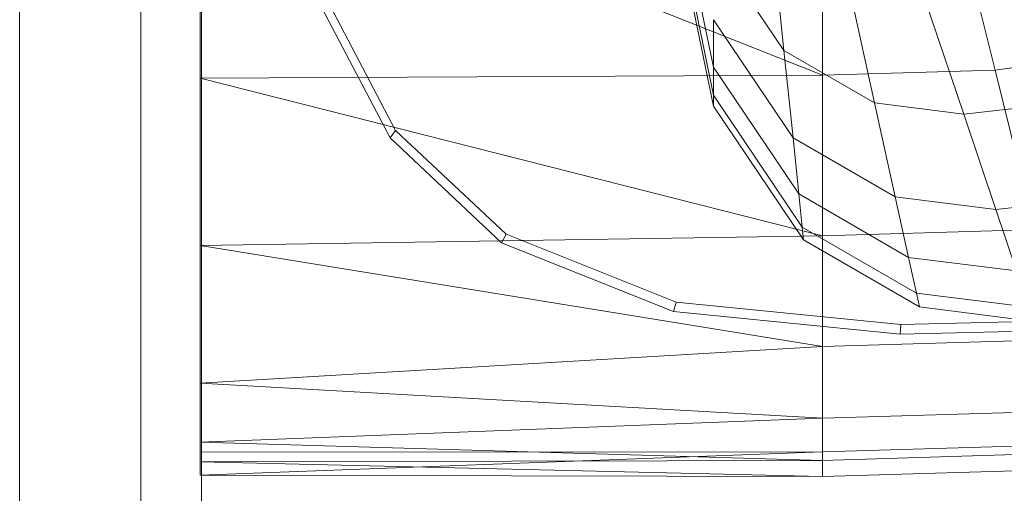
# Model space of a CAD drawing. Header units: metres. Extents: x 397.7 to 427.5, y 12.7 to 28.4.
# Tile 32 of 49: x 404.437 to 404.5995, y 27.1048 to 27.183. Entities that reach past the tile are written whole.
import ezdxf

# ---------------------------------------------------------------- set-up
doc = ezdxf.new("R2010")
doc.units = ezdxf.units.M
for name, color, linetype, lineweight in [('02_MOBILIARIO', 7, 'Continuous', 18), ('A-DETL-____-MBND', 7, 'Continuous', 18), ('A-GENM-____-OTLN', 7, 'Continuous', 18)]:
    doc.layers.add(name, color=color, linetype=linetype, lineweight=lineweight)

# ---------------------------------------------------------------- blocks, each defined once
blk = doc.blocks.new('Family - LONDR55-XX_ZZ-ARQ-CAA-M3D-Londres55-151283-08_CLI_AIGUA_P5')
at = {"layer": 'A-GENM-____-OTLN', "color": 253, "true_color": 0xaaaaaa}
for p, q in [((0.6, 0.03), (0, 0.03)), ((0.6, 0.03), (0, 0.03)), ((0, 0.01), (0.6, 0.01)), ((0, 0.01), (0.6, 0.01)), ((0.6, 0.01), (0, 0.01)), ((0, 0.01), (0.6, 0.01)), ((0, 0), (0.6, 0)), ((0.6, 0), (0, 0))]:
    blk.add_line(p, q, dxfattribs=at)
blk = doc.blocks.new('Family - Mirall P5-151656-08_CLI_AIGUA_P5')
blk.add_blockref('Family - LONDR55-XX_ZZ-ARQ-CAA-M3D-Londres55-151283-08_CLI_AIGUA_P5', (0, 0))
blk = doc.blocks.new('Family - Rentamans P5-151781-08_CLI_AIGUA_P5')
at = {"layer": 'A-DETL-____-MBND', "color": 253, "true_color": 0xaaaaaa}
for p, q in [((0, 0.36146), (0, 0.00406)), ((0.08473, 0.0676), (0.07631, 0.10869)), ((0, 0.10722), (0, 0.06579)), ((0, 0.10722), (0.10273, 0.06628)), ((0.08473, 0.06296), (0.07598, 0.1057)), ((0.08473, 0.06117), (0.07584, 0.10456)), ((0.10273, 0.10137), (0.10273, 0.06628)), ((0.12264, 0.10196), (0.13123, 0.06713)), ((0.09423, 0.09119), (0.09638, 0.07036)), ((0.09638, 0.07036), (0.08473, 0.08764)), ((0.10642, 0.08414), (0.11135, 0.0617)), ((0.1184, 0.08263), (0.12606, 0.05985)), ((0.03136, 0.05592), (0.01958, 0.07835)), ((0.03228, 0.05718), (0.02062, 0.07939)), ((0.09788, 0.05596), (0.08473, 0.07545)), ((0.08473, 0.07545), (0.08473, 0.0676)), ((0.11135, 0.0617), (0.09638, 0.07036)), ((0.09638, 0.07036), (0.09788, 0.05596)), ((0.1511, 0.06981), (0.13123, 0.06713)), ((0.08473, 0.06296), (0.08473, 0.0676)), ((0.09884, 0.04668), (0.08473, 0.0676)), ((0.13123, 0.06713), (0.10273, 0.06628)), ((0.13123, 0.06713), (0.13772, 0.04082)), ((0.10273, 0.06628), (0, 0.06579)), ((0, 0.06579), (0, 0.03818)), ((0, 0.06579), (0.10273, 0.03978)), ((0.10273, 0.06628), (0.10273, 0.03978)), ((0.08473, 0.06117), (0.08473, 0.06296)), ((0.09941, 0.0412), (0.08473, 0.06296)), ((0.14581, 0.06207), (0.12606, 0.05985)), ((0.09963, 0.03908), (0.08473, 0.06117)), ((0.12606, 0.05985), (0.11135, 0.0617)), ((0.11135, 0.0617), (0.11476, 0.0462)), ((0.12606, 0.05985), (0.13135, 0.04411)), ((0.03228, 0.05718), (0.03136, 0.05592)), ((0.05051, 0.04004), (0.03228, 0.05718)), ((0.04977, 0.03861), (0.03136, 0.05592)), ((0.11476, 0.0462), (0.09788, 0.05596)), ((0.09788, 0.05596), (0.09884, 0.04668)), ((0.11696, 0.0362), (0.09884, 0.04668)), ((0.09884, 0.04668), (0.09941, 0.0412)), ((0.13135, 0.04411), (0.11476, 0.0462)), ((0.11476, 0.0462), (0.11696, 0.0362)), ((0.15363, 0.04662), (0.13135, 0.04411)), ((0.13135, 0.04411), (0.13476, 0.03396)), ((0.11825, 0.0303), (0.09941, 0.0412)), ((0.09941, 0.0412), (0.09963, 0.03908)), ((0.13772, 0.04082), (0.10273, 0.03978)), ((0.10273, 0.03978), (0, 0.03818)), ((0.05051, 0.04004), (0.04977, 0.03861)), ((0.07861, 0.02883), (0.05051, 0.04004)), ((0.11875, 0.02802), (0.09963, 0.03908)), ((0.10273, 0.03978), (0.10273, 0.02147)), ((0, 0.03818), (0, 0.01543)), ((0, 0.03818), (0.10273, 0.02147)), ((0.07816, 0.02729), (0.04977, 0.03861)), ((0.13476, 0.03396), (0.11696, 0.0362)), ((0.11696, 0.0362), (0.11825, 0.0303)), ((0.13678, 0.02796), (0.11825, 0.0303)), ((0.11825, 0.0303), (0.11875, 0.02802)), ((0.07861, 0.02883), (0.07816, 0.02729)), ((0.11566, 0.02511), (0.07861, 0.02883)), ((0.13755, 0.02565), (0.11875, 0.02802)), ((0.11557, 0.02353), (0.07816, 0.02729)), ((0.11566, 0.02511), (0.11557, 0.02353)), ((0.13755, 0.02565), (0.11566, 0.02511)), ((0.13769, 0.02408), (0.11557, 0.02353)), ((0.10273, 0.02147), (0, 0.01543)), ((0.1422, 0.02264), (0.10273, 0.02147)), ((0.10273, 0.02147), (0.10273, 0.00966)), ((0, 0.01543), (0, 0.00569)), ((0, 0.01543), (0.10273, 0.00966)), ((0.14508, 0.01092), (0.10273, 0.00966)), ((0.10273, 0.00966), (0, 0.00569)), ((0.10273, 0.00966), (0.10273, 0.00269)), ((0, 0.00569), (0, 0.00244)), ((0, 0.00569), (0.10273, 0.00269)), ((0.10273, 0.0041), (0.14525, 0.00536)), ((0, 0.00406), (0.10273, 0.00411)), ((0, 0.00026), (0.10273, 0.00411)), ((0, 0.00026), (0, 0.00406)), ((0.10273, 0.0041), (0.10273, 0)), ((0.10273, 0.00269), (0.14679, 0.004)), ((0.10273, 0.00269), (0, 0.00244)), ((0, 0.00244), (0, 0.00026)), ((0, 0.00244), (0.10273, 0)), ((0.10273, 0.00269), (0.10273, 0)), ((0, 0.00026), (0.10273, 0)), ((0.10273, 0), (0.14736, 0.00133))]:
    blk.add_line(p, q, dxfattribs=at)
blk = doc.blocks.new('LONDR55-XX_ZZ-ARQ-CAA-M3D-Londres55_ifc-1-08_CLI_AIGUA_P5')
at = {"layer": '02_MOBILIARIO', "color": 253, "lineweight": 18, "true_color": 0xaaaaaa}
blk.add_blockref('Family - Rentamans P5-151781-08_CLI_AIGUA_P5', (404.46677, 27.10751), dxfattribs=at)
at = {"layer": 'A-GENM-____-OTLN', "color": 253, "lineweight": 18, "true_color": 0xaaaaaa, "rotation": 90}
blk.add_blockref('Family - Mirall P5-151656-08_CLI_AIGUA_P5', (404.46698, 26.99052), dxfattribs=at)

msp = doc.modelspace()

# ---------------------------------------------------------------- block references
at = {"lineweight": 5}
msp.add_blockref('LONDR55-XX_ZZ-ARQ-CAA-M3D-Londres55_ifc-1-08_CLI_AIGUA_P5', (0, 0), dxfattribs=at)

doc.saveas('drawing.dxf')
